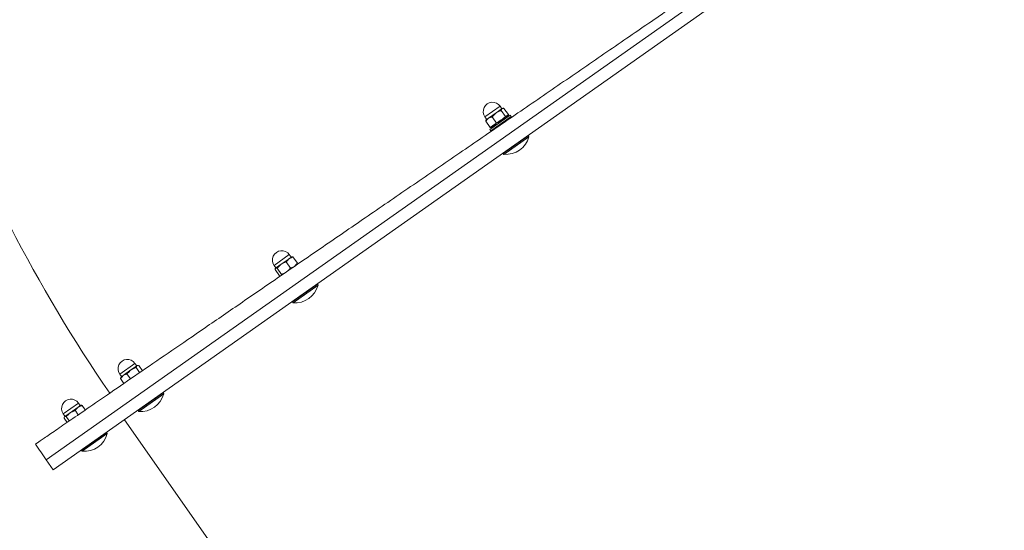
# Model space of a CAD drawing. Header units: metres. Extents: x 7493319 to 7493540, y 5986548 to 5986696.
# Tile 19 of 30: x 7493405.564 to 7493406.357, y 5986664.026 to 5986664.437. Entities that reach past the tile are written whole.
import ezdxf

# ---------------------------------------------------------------- set-up
doc = ezdxf.new("R2010")
doc.units = ezdxf.units.M
doc.header["$MEASUREMENT"] = 0
for name, color, linetype, lineweight in [('_k_kreskowanie', 250, 'CONTINUOUS', 5), ('_k_urzadzenia', 250, 'CONTINUOUS', 13), ('_k_widok', 7, 'CONTINUOUS', 18), ('_k_wymiar', 7, 'CONTINUOUS', 13), ('_k_ściany', 7, 'CONTINUOUS', 35)]:
    doc.layers.add(name, color=color, linetype=linetype, lineweight=lineweight)
doc.layers.add('_k_niewidoczna', color=72, linetype='CONTINUOUS', lineweight=9, plot=False)
doc.styles.add('GENERATED_STYLE_1', font='msgothic.ttc')

# ---------------------------------------------------------------- blocks, each defined once
blk = doc.blocks.new('3009EPZ')
at = {"layer": '_k_niewidoczna', "color": 1, "lineweight": 20, "insert": (-3.165554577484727, -0.2128368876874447), "char_height": 0.24, "width": 11.63444291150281, "attachment_point": 1, "line_spacing_factor": 1.55, "style": 'GENERATED_STYLE_1', "bg_fill": 2}
blk.add_mtext('\\A1;{\\f@MS Gothic|b0|i0|c238|p49;\\C256;\\P\\pxi-1,l1,t5;^I^I3009EPZ\\P\\pi-4,l4;^I}', dxfattribs=at)
blk = doc.blocks.new('42221')
at = {"layer": '_k_urzadzenia', "lineweight": 13}
for p, q in [((-2.970765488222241, 0.2965158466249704), (-2.515723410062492, 1.084574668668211)), ((-2.507063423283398, 1.079574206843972), (-2.962105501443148, 0.2915153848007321)), ((-2.962105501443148, 0.2915153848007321), (-2.507063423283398, 1.079574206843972)), ((-3.576601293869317, 0.7271699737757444), (-2.935762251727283, 0.3571357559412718)), ((-2.750456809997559, 0.6804777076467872), (-2.738130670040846, 0.7018245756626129)), ((-2.74967576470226, 0.6800267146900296), (-2.737349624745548, 0.7013735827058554)), ((-2.738130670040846, 0.7018245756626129), (-2.737349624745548, 0.7013735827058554)), ((-2.742784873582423, 0.6919606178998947), (-2.742516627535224, 0.6918057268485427)), ((-2.740052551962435, 0.6966925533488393), (-2.739784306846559, 0.6965376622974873)), ((-2.746972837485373, 0.6847077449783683), (-2.746704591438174, 0.6845528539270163)), ((-2.720759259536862, 0.6891091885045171), (-2.730760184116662, 0.671789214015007)), ((-2.719460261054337, 0.6883591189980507), (-2.729461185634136, 0.6710391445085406)), ((-2.726192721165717, 0.6806992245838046), (-2.721442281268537, 0.6889262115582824)), ((-2.723744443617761, 0.6850592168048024), (-2.723692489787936, 0.6850292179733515)), ((-2.721442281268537, 0.6889262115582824), (-2.720759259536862, 0.6891091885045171)), ((-2.720810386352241, 0.6860209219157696), (-2.719730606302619, 0.6866442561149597)), ((-2.720759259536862, 0.6891091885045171), (-2.719460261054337, 0.6883591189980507)), ((-2.720360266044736, 0.6845633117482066), (-2.715019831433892, 0.681479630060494)), ((-2.718985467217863, 0.6869442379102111), (-2.713645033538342, 0.6838605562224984)), ((-2.716654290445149, 0.6772200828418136), (-2.713713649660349, 0.6823127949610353)), ((-2.713782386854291, 0.6821937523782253), (-2.711617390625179, 0.6809436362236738)), ((-2.713713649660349, 0.6823127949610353), (-2.71353236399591, 0.6826267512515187)), ((-2.71353236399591, 0.6826267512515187), (-2.713532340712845, 0.6830652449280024)), ((-2.750456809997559, 0.6804777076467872), (-2.74967576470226, 0.6800267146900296)), ((-2.724866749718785, 0.6767588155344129), (-2.719526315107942, 0.6736751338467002)), ((-2.720473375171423, 0.6706060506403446), (-2.716654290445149, 0.6772200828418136)), ((-2.719118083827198, 0.6679536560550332), (-2.711617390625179, 0.6809436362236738)), ((-2.730900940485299, 0.6723146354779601), (-2.730760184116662, 0.671789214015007)), ((-2.730760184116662, 0.671789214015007), (-2.729461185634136, 0.6710391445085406)), ((-2.728111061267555, 0.6733773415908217), (-2.728111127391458, 0.6721305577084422)), ((-2.727998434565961, 0.6713352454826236), (-2.72265800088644, 0.6682515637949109)), ((-2.721533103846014, 0.6687707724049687), (-2.721912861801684, 0.6685515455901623)), ((-2.721533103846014, 0.6687707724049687), (-2.720473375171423, 0.6706060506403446)), ((-2.721283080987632, 0.6692037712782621), (-2.719118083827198, 0.6679536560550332)), ((-2.854216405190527, 0.5007829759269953), (-2.841890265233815, 0.522129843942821)), ((-2.853435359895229, 0.5003319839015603), (-2.841109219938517, 0.521678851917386)), ((-2.843911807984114, 0.5168252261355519), (-2.843643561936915, 0.5166703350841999)), ((-2.841890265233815, 0.522129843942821), (-2.841109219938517, 0.521678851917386)), ((-2.848372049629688, 0.5091008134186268), (-2.848103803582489, 0.5089459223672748)), ((-2.854216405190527, 0.5007829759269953), (-2.853435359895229, 0.5003319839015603)), ((-2.850632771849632, 0.5051856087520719), (-2.850364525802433, 0.5050307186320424)), ((-2.826237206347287, 0.5012016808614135), (-2.820896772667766, 0.4981180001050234)), ((-2.823887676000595, 0.5067200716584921), (-2.823669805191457, 0.5068458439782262)), ((-2.822877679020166, 0.4882589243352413), (-2.815376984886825, 0.5012489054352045)), ((-2.822841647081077, 0.5070822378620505), (-2.817501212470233, 0.5039985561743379)), ((-2.822482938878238, 0.4939420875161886), (-2.81858020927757, 0.5007009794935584)), ((-2.81858020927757, 0.5007009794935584), (-2.817291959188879, 0.5029320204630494)), ((-2.81754198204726, 0.5024990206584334), (-2.815376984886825, 0.5012489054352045)), ((-2.817291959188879, 0.5029320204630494), (-2.817291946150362, 0.503163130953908)), ((-2.831661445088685, 0.4918077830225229), (-2.826321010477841, 0.4887241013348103)), ((-2.83064710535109, 0.493564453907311), (-2.825306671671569, 0.4904807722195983)), ((-2.825195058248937, 0.4892451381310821), (-2.822482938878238, 0.4939420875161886)), ((-2.825292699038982, 0.4890760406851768), (-2.825492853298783, 0.4889604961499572)), ((-2.825292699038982, 0.4890760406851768), (-2.825195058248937, 0.4892451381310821)), ((-2.825042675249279, 0.4895090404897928), (-2.822877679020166, 0.4882589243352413)), ((-2.930173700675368, 0.3692373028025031), (-2.917847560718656, 0.3905841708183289)), ((-2.92939265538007, 0.3687863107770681), (-2.917066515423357, 0.3901331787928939)), ((-2.917847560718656, 0.3905841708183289), (-2.917066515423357, 0.3901331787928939)), ((-2.920869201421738, 0.3835475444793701), (-2.920600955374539, 0.3833926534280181)), ((-2.920596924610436, 0.3840190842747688), (-2.920328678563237, 0.3838641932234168)), ((-2.925862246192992, 0.3749004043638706), (-2.925594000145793, 0.3747455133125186)), ((-2.899108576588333, 0.3727636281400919), (-2.894736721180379, 0.3702392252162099)), ((-2.897762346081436, 0.3751610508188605), (-2.893361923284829, 0.3726201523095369)), ((-2.930173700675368, 0.3692373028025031), (-2.92939265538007, 0.3687863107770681)), ((-2.90352141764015, 0.3649050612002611), (-2.899243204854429, 0.3624347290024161)), ((-2.90019026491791, 0.3593656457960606), (-2.896371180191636, 0.3659796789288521)), ((-2.898834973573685, 0.3567132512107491), (-2.891334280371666, 0.3697032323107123)), ((-2.896371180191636, 0.3659796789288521), (-2.893430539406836, 0.3710723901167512)), ((-2.893499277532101, 0.3709533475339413), (-2.891334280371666, 0.3697032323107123)), ((-2.893430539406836, 0.3710723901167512), (-2.893249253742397, 0.3713863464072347)), ((-2.893249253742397, 0.3713863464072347), (-2.893249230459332, 0.3718248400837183)), ((-2.90658802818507, 0.3594439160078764), (-2.902374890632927, 0.3570111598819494)), ((-2.901249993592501, 0.3575303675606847), (-2.901629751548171, 0.3573111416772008)), ((-2.901249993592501, 0.3575303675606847), (-2.90019026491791, 0.3593656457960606)), ((-2.900999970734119, 0.3579633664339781), (-2.898834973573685, 0.3567132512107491)), ((-2.957975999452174, 0.3210882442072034), (-2.945649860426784, 0.3424351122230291)), ((-2.957194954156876, 0.3206372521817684), (-2.944868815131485, 0.3419841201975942)), ((-2.945649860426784, 0.3424351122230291), (-2.944868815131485, 0.3419841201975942)), ((-2.947571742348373, 0.3373030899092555), (-2.947303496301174, 0.3371481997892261)), ((-2.954492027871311, 0.3253182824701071), (-2.954223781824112, 0.3251633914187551)), ((-2.950304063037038, 0.3325711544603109), (-2.950035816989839, 0.3324162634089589)), ((-2.925081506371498, 0.3265099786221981), (-2.921260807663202, 0.3243038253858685)), ((-2.957975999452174, 0.3210882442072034), (-2.957194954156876, 0.3206372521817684)), ((-2.928406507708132, 0.3205886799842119), (-2.924656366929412, 0.3184232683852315)), ((-2.926637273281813, 0.308564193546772), (-2.919136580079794, 0.3215541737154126)), ((-2.926242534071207, 0.3142473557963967), (-2.922339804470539, 0.3210062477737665)), ((-2.922339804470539, 0.3210062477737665), (-2.921051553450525, 0.3232372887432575)), ((-2.921301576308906, 0.3228042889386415), (-2.919136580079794, 0.3215541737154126)), ((-2.921051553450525, 0.3232372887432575), (-2.921051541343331, 0.3234684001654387)), ((-2.933718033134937, 0.3111296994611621), (-2.93008060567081, 0.3090293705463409)), ((-2.932724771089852, 0.3128985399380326), (-2.929066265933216, 0.310786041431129)), ((-2.929052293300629, 0.309381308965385), (-2.92925244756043, 0.3092657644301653)), ((-2.929052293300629, 0.309381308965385), (-2.928954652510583, 0.3095504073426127)), ((-2.928954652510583, 0.3095504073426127), (-2.926242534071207, 0.3142473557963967)), ((-2.928802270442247, 0.3098143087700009), (-2.926637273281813, 0.308564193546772)), ((-2.970765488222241, 0.2965158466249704), (-2.962105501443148, 0.2915153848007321))]:
    blk.add_line(p, q, dxfattribs=at)
for centre, radius, start, end in [((-2.731544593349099, 0.6837895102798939), 0.01920000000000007, 110.0612729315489, 189.9326085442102), ((-2.715367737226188, 0.6744486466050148), 0.007500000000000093, 239.9969407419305, 59.99694074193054), ((-2.835304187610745, 0.504094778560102), 0.01920000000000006, 110.0612729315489, 189.9326085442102), ((-2.819127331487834, 0.4947539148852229), 0.007500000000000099, 239.9969407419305, 59.99694074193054), ((-2.911261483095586, 0.3725491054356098), 0.01920000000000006, 110.0612729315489, 189.9326085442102), ((-2.895084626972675, 0.3632082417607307), 0.007500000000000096, 239.9969407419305, 59.99694074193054), ((-2.939063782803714, 0.3244000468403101), 0.01920000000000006, 110.0612729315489, 189.9326085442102), ((-2.303107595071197, 1.43414644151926), 1.246520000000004, 240.684372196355, 269.3125685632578), ((-2.922886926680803, 0.315059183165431), 0.007500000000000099, 239.9969407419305, 59.99694074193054), ((-2.303784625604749, 1.431619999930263), 1.316520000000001, 239.9969407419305, 240.6562287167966)]:
    blk.add_arc(centre, radius, start, end, dxfattribs=at)
blk.add_open_spline([(-2.948943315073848, 0.2840158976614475), (-2.948943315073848, 0.2840158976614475), (-2.948620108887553, 0.2845914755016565), (-2.947211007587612, 0.2871008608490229), (-2.946124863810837, 0.2890351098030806), (-2.943200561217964, 0.2942428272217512), (-2.941361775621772, 0.2975174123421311), (-2.937069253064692, 0.3051617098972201), (-2.934615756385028, 0.3095309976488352), (-2.929355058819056, 0.3188994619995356), (-2.92630435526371, 0.3243322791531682), (-2.919408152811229, 0.3366133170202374), (-2.915562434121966, 0.3434619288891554), (-2.907234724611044, 0.3582922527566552), (-2.902750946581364, 0.3662771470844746), (-2.893410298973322, 0.3829113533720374), (-2.888553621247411, 0.3915603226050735), (-2.878833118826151, 0.4088709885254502), (-2.873519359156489, 0.418333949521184), (-2.862185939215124, 0.4385169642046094), (-2.856166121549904, 0.4492373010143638), (-2.843702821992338, 0.471432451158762), (-2.837256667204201, 0.4829120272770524), (-2.82428992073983, 0.5060037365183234), (-2.817769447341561, 0.5176156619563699), (-2.80506899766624, 0.5402331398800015), (-2.798301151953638, 0.5522855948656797), (-2.784255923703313, 0.5772979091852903), (-2.776978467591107, 0.5902578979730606), (-2.762277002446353, 0.6164388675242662), (-2.754849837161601, 0.6296654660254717), (-2.740231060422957, 0.6556991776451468), (-2.733039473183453, 0.6685062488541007), (-2.719292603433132, 0.6929872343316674), (-2.712101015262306, 0.7057943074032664), (-2.697482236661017, 0.7318280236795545), (-2.690055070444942, 0.7450546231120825), (-2.67535360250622, 0.7712355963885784), (-2.668076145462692, 0.7841955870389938), (-2.654030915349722, 0.8092079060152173), (-2.647263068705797, 0.8212603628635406), (-2.634562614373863, 0.8438778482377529), (-2.628042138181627, 0.8554897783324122), (-2.615075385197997, 0.8785814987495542), (-2.60862922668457, 0.8900610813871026), (-2.596165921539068, 0.9122562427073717), (-2.590146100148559, 0.9229765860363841), (-2.578812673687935, 0.9431596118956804), (-2.573498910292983, 0.9526225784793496), (-2.56377840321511, 0.9699332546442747), (-2.558921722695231, 0.9785822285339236), (-2.549581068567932, 0.9952164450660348), (-2.545097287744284, 1.003201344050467), (-2.536769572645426, 1.018031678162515), (-2.532923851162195, 1.024880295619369), (-2.526027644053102, 1.037161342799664), (-2.522976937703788, 1.042594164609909), (-2.517716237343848, 1.051962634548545), (-2.515262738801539, 1.056331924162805), (-2.510970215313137, 1.063976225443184), (-2.5091314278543, 1.067250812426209), (-2.506207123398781, 1.072458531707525), (-2.505120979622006, 1.074392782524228), (-2.50371187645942, 1.07690216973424), (-2.503388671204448, 1.077477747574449), (-2.503388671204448, 1.077477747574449)], degree=3, knots=[0, 0, 0, 0, 4.211487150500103, 4.211487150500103, 8.422974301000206, 8.422974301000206, 12.63446145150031, 12.63446145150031, 16.84594860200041, 16.84594860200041, 21.05743601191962, 21.05743601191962, 25.26892342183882, 25.26892342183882, 29.48041083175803, 29.48041083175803, 33.69189824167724, 33.69189824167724, 37.90338611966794, 37.90338611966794, 42.11487399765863, 42.11487399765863, 46.32636187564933, 46.32636187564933, 50.53784975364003, 50.53784975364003, 54.74933842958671, 54.74933842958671, 58.9608271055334, 58.9608271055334, 63.17231578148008, 63.17231578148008, 67.38380445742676, 67.38380445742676, 71.59529374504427, 71.59529374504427, 75.8067830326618, 75.8067830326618, 80.01827232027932, 80.01827232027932, 84.22976160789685, 84.22976160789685, 88.44125130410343, 88.44125130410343, 92.65274100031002, 92.65274100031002, 96.86423069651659, 96.86423069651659, 101.0757203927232, 101.0757203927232, 105.2872090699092, 105.2872090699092, 109.4986977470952, 109.4986977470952, 113.7101864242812, 113.7101864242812, 117.9216751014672, 117.9216751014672, 122.1331613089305, 122.1331613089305, 126.3446475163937, 126.3446475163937, 130.5561337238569, 130.5561337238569, 134.7676199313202, 134.7676199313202, 134.7676199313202, 134.7676199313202], dxfattribs=at)
for points, weights in [([(-2.720360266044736, 0.6845633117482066), (-2.72376817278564, 0.6813277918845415), (-2.724866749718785, 0.6767588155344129)], [1, 1.154700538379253, 1]), ([(-2.718985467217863, 0.6869442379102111), (-2.72082753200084, 0.6864205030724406), (-2.720360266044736, 0.6845633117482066)], [1, 1.154700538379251, 1]), ([(-2.715019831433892, 0.681479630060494), (-2.714032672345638, 0.6817602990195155), (-2.713713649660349, 0.6823127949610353)], [1, 1.037954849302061, 1]), ([(-2.713713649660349, 0.6823127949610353), (-2.713394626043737, 0.682865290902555), (-2.713645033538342, 0.6838605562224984)], [1, 1.03795484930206, 1]), ([(-2.724866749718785, 0.6767588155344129), (-2.727587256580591, 0.67471375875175), (-2.727998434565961, 0.6713352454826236)], [1, 1.154700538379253, 1]), ([(-2.719526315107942, 0.6736751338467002), (-2.717700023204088, 0.6754090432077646), (-2.716654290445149, 0.6772200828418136)], [1, 1.037954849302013, 1]), ([(-2.716654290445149, 0.6772200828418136), (-2.715608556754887, 0.6790311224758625), (-2.715019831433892, 0.681479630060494)], [1, 1.037954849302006, 1]), ([(-2.727998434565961, 0.6713352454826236), (-2.728111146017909, 0.6717832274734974), (-2.728111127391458, 0.6721305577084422)], [1, 1.03339585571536, 1.052373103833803]), ([(-2.72265800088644, 0.6682515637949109), (-2.721200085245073, 0.6693475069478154), (-2.720473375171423, 0.6706060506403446)], [1, 1.037954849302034, 1]), ([(-2.721912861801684, 0.6685515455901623), (-2.722213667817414, 0.6683778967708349), (-2.72265800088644, 0.6682515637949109)], [1.018712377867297, 1.016734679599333, 1]), ([(-2.720473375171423, 0.6706060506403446), (-2.719746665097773, 0.6718645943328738), (-2.719526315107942, 0.6736751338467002)], [1, 1.037954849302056, 1]), ([(-2.826237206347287, 0.5012016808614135), (-2.827389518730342, 0.5001206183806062), (-2.828198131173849, 0.4990438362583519)], [1, 1.048165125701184, 1.066338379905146]), ([(-2.825459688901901, 0.503920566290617), (-2.826002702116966, 0.5027591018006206), (-2.826237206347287, 0.5012016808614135)], [1.074060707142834, 1.061398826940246, 1]), ([(-2.822841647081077, 0.5070822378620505), (-2.824156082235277, 0.5060345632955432), (-2.82490966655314, 0.5049000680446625)], [1, 1.065799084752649, 1.075625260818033]), ([(-2.823669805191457, 0.5068458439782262), (-2.823378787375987, 0.5070138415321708), (-2.822841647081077, 0.5070822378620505)], [1.064039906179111, 1.045263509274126, 1]), ([(-2.820896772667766, 0.4981180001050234), (-2.819368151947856, 0.4993363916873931), (-2.81858020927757, 0.5007009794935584)], [1, 1.037954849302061, 1]), ([(-2.81858020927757, 0.5007009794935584), (-2.817792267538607, 0.5020655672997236), (-2.817501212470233, 0.5039985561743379)], [1, 1.03795484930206, 1]), ([(-2.817501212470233, 0.5039985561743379), (-2.817291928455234, 0.5034991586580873), (-2.817291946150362, 0.503163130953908)], [1, 1.022552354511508, 1.018303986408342]), ([(-2.831863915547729, 0.4925156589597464), (-2.831833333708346, 0.4922179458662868), (-2.831661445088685, 0.4918077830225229)], [1.056173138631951, 1.036877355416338, 1]), ([(-2.83064710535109, 0.493564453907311), (-2.831103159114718, 0.493506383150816), (-2.831379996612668, 0.4933774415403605)], [1, 1.038169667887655, 1.057503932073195]), ([(-2.829878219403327, 0.4960518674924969), (-2.830327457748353, 0.4949295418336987), (-2.83064710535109, 0.493564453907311)], [1.061655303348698, 1.042507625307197, 1]), ([(-2.825306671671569, 0.4904807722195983), (-2.823506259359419, 0.4921698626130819), (-2.822482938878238, 0.4939420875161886)], [1, 1.037954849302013, 1]), ([(-2.822482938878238, 0.4939420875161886), (-2.821459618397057, 0.4957143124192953), (-2.820896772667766, 0.4981180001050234)], [1, 1.037954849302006, 1]), ([(-2.826321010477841, 0.4887241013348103), (-2.825430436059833, 0.4888375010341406), (-2.825195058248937, 0.4892451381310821)], [1, 1.037954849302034, 1]), ([(-2.825195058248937, 0.4892451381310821), (-2.824959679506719, 0.4896527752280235), (-2.825306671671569, 0.4904807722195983)], [1, 1.037954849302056, 1]), ([(-2.893430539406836, 0.3710723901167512), (-2.893111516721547, 0.3716248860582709), (-2.893361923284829, 0.3726201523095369)], [1, 1.037954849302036, 1]), ([(-2.899243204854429, 0.3624347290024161), (-2.897416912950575, 0.3641686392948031), (-2.896371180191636, 0.3659796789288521)], [1, 1.037954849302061, 1]), ([(-2.896371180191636, 0.3659796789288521), (-2.895325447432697, 0.367790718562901), (-2.894736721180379, 0.3702392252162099)], [1, 1.03795484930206, 1]), ([(-2.894736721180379, 0.3702392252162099), (-2.893749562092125, 0.3705198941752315), (-2.893430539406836, 0.3710723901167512)], [1, 1.03795484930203, 1]), ([(-2.902374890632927, 0.3570111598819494), (-2.90091697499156, 0.3581071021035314), (-2.90019026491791, 0.3593656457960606)], [1, 1.037954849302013, 1]), ([(-2.901629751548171, 0.3573111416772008), (-2.901930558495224, 0.3571374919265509), (-2.902374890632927, 0.3570111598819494)], [1.018712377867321, 1.016734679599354, 1]), ([(-2.90019026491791, 0.3593656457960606), (-2.89946355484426, 0.3606241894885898), (-2.899243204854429, 0.3624347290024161)], [1, 1.037954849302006, 1]), ([(-2.926242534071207, 0.3142473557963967), (-2.925219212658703, 0.3160195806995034), (-2.924656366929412, 0.3184232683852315)], [1, 1.03795484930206, 1]), ([(-2.924656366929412, 0.3184232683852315), (-2.923127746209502, 0.3196416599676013), (-2.922339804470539, 0.3210062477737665)], [1, 1.03795484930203, 1]), ([(-2.922339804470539, 0.3210062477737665), (-2.921551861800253, 0.3223708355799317), (-2.921260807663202, 0.3243038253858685)], [1, 1.037954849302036, 1]), ([(-2.921260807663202, 0.3243038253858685), (-2.921051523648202, 0.3238044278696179), (-2.921051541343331, 0.3234684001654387)], [1, 1.022552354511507, 1.018303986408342]), ([(-2.93008060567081, 0.3090293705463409), (-2.929190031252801, 0.3091427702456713), (-2.928954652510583, 0.3095504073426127)], [1, 1.037954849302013, 1]), ([(-2.929066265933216, 0.310786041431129), (-2.927265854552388, 0.31247513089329), (-2.926242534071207, 0.3142473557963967)], [1, 1.037954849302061, 1]), ([(-2.928954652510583, 0.3095504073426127), (-2.928719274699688, 0.3099580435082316), (-2.929066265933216, 0.310786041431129)], [1, 1.037954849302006, 1])]:
    blk.add_rational_spline(points, weights, degree=2, dxfattribs=at)
blk = doc.blocks.new('PZ')
at = {"layer": '_k_kreskowanie'}
h = blk.add_hatch(dxfattribs=at)
h.set_pattern_fill('ANSI31', color=30, scale=2)
h.set_pattern_definition([(44.99999999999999, (0, 9.999999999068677), (-0.1767766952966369, 0.1767766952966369), [])])
h.paths.add_polyline_path([(0, 0), (-10.00000000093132, -9.313225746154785e-10), (-10, -8), (0, -8.000000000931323)])
at = {"layer": '_k_wymiar'}
blk.add_blockref('3009EPZ', (-4.874138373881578, -2.223998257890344), dxfattribs=at)
at = {"layer": '_k_wymiar', "xscale": -1, "rotation": 270}
blk.add_blockref('42221', (-3.302318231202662, -0.2372885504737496), dxfattribs=at)
blk = doc.blocks.new('dz_89')
at = {"layer": '_k_widok', "rotation": 2.995343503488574}
blk.add_blockref('PZ', (62.81248085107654, 35.40524195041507), dxfattribs=at)

msp = doc.modelspace()

# ---------------------------------------------------------------- block references
at = {"layer": '_k_ściany', "rotation": 2.126854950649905}
msp.add_blockref('dz_89', (7493346.843220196, 5986629.826319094), dxfattribs=at)

doc.saveas('drawing.dxf')
